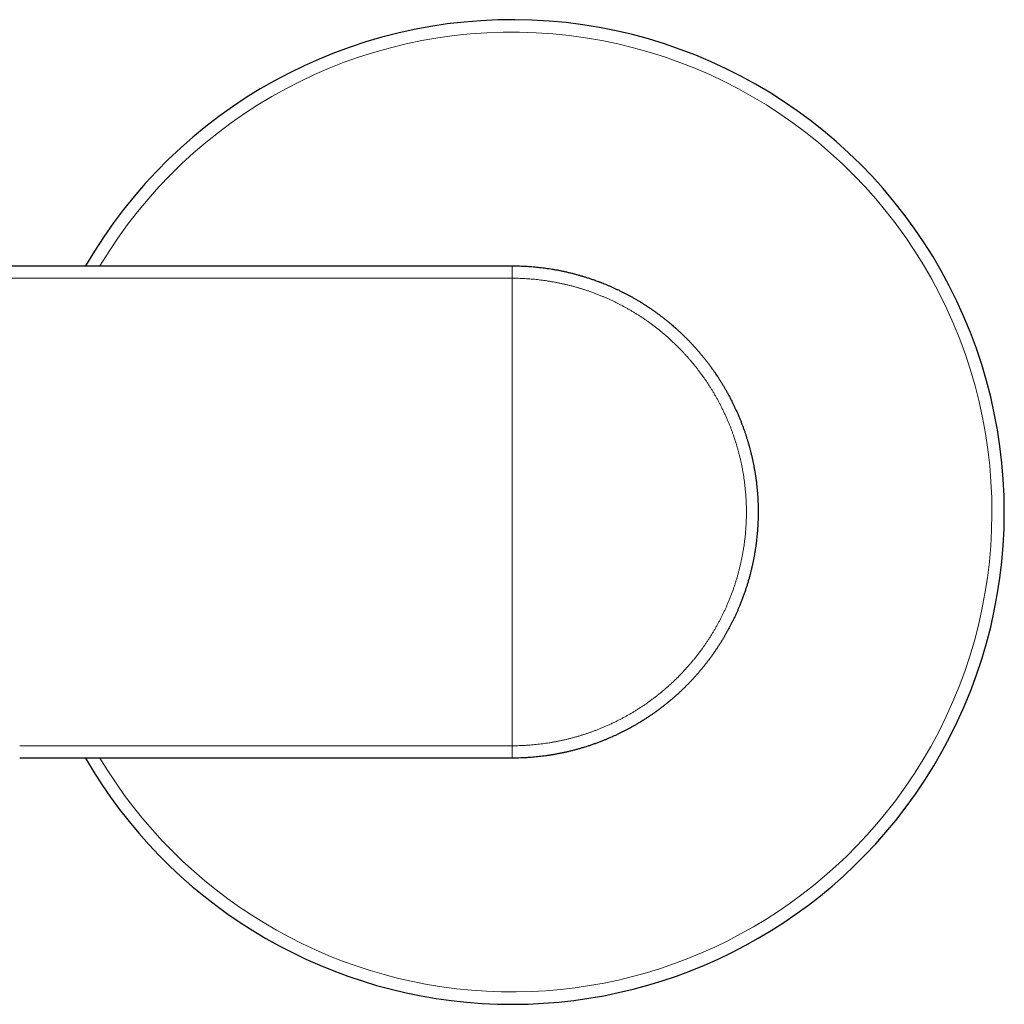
# Model space of a CAD drawing. Header units: millimetres. Extents: x 8 to 760, y 12 to 454.
# Tile 72 of 110: x 432 to 502, y 384 to 454. Entities that reach past the tile are written whole.
import ezdxf

# ---------------------------------------------------------------- set-up
doc = ezdxf.new("R2010")
doc.units = ezdxf.units.MM

msp = doc.modelspace()

# ---------------------------------------------------------------- linework, layer by layer
at = {"color": 7, "linetype": 'Continuous', "lineweight": 30}
for p, q in [((413.782, 436.996), (467.234, 436.996)), ((467.234, 401.996), (432.234, 401.996))]:
    msp.add_line(p, q, dxfattribs=at)
at = {"color": 8, "linetype": 'Continuous', "lineweight": 0}
for p, q in [((414.635, 436.115), (467.234, 436.115)), ((467.234, 402.877), (432.234, 402.877))]:
    msp.add_line(p, q, dxfattribs=at)
at = {"color": 7, "linetype": 'Continuous', "lineweight": 30}
for start, end in [(323.01988, 149.99958), (210.00061, 323.01988)]:
    msp.add_arc((467.234, 419.496), 35, start, end, dxfattribs=at)
at = {"color": 8, "linetype": 'Continuous', "lineweight": 0}
for start, end in [(323.01988, 149.14391), (210.85613, 323.01988)]:
    msp.add_arc((467.234, 419.496), 34.121, start, end, dxfattribs=at)
at = {"color": 7, "linetype": 'Continuous', "lineweight": 30}
for points, knots in [([(467.234, 436.996), (467.306, 436.996), (467.451, 436.995), (467.668, 436.991), (467.887, 436.985), (468.106, 436.975), (468.325, 436.963), (468.543, 436.948), (468.76, 436.93), (468.979, 436.909), (469.199, 436.886), (469.421, 436.859), (469.646, 436.83), (469.871, 436.797), (470.096, 436.761), (470.322, 436.722), (470.548, 436.68), (470.775, 436.635), (471.002, 436.586), (471.229, 436.535), (471.456, 436.48), (471.684, 436.422), (471.912, 436.36), (472.139, 436.295), (472.369, 436.226), (472.601, 436.154), (472.834, 436.077), (473.041, 436.005), (473.221, 435.94), (473.335, 435.898), (473.409, 435.87), (473.444, 435.857), (473.478, 435.844), (473.513, 435.831), (473.547, 435.818), (473.582, 435.804), (473.665, 435.772), (473.798, 435.719), (473.981, 435.644), (474.167, 435.565), (474.357, 435.481), (474.55, 435.394), (474.746, 435.303), (474.944, 435.207), (475.139, 435.109), (475.329, 435.012), (475.515, 434.914), (475.702, 434.811), (475.892, 434.705), (476.083, 434.595), (476.276, 434.48), (476.462, 434.366), (476.642, 434.253), (476.814, 434.141), (476.988, 434.026), (477.162, 433.908), (477.338, 433.785), (477.514, 433.659), (477.691, 433.529), (477.861, 433.401), (478.024, 433.274), (478.181, 433.15), (478.338, 433.022), (478.489, 432.897), (478.634, 432.774), (478.735, 432.686), (478.799, 432.63), (478.826, 432.606), (478.853, 432.582), (478.881, 432.558), (478.908, 432.533), (478.935, 432.509), (478.962, 432.484), (479.039, 432.415), (479.164, 432.3), (479.334, 432.139), (479.5, 431.978), (479.662, 431.818), (479.819, 431.657), (479.972, 431.496), (480.126, 431.331), (480.28, 431.161), (480.434, 430.986), (480.584, 430.812), (480.729, 430.639), (480.869, 430.467), (481.004, 430.296), (481.136, 430.127), (481.263, 429.959), (481.385, 429.792), (481.503, 429.628), (481.616, 429.467), (481.725, 429.308), (481.829, 429.152), (481.94, 428.982), (482.056, 428.801), (482.176, 428.607), (482.29, 428.417), (482.399, 428.23), (482.502, 428.049), (482.599, 427.873), (482.691, 427.702), (482.778, 427.536), (482.87, 427.356), (482.964, 427.165), (483.061, 426.964), (483.141, 426.791), (483.207, 426.646), (483.257, 426.532), (483.291, 426.454), (483.31, 426.411), (483.315, 426.398), (483.321, 426.385), (483.326, 426.372), (483.332, 426.36), (483.366, 426.279), (483.428, 426.131), (483.515, 425.914), (483.599, 425.697), (483.68, 425.48), (483.757, 425.263), (483.83, 425.048), (483.9, 424.834), (483.967, 424.62), (484.032, 424.405), (484.094, 424.188), (484.153, 423.97), (484.209, 423.752), (484.262, 423.534), (484.312, 423.316), (484.36, 423.098), (484.406, 422.873), (484.45, 422.64), (484.492, 422.399), (484.531, 422.158), (484.566, 421.918), (484.598, 421.679), (484.626, 421.441), (484.651, 421.203), (484.673, 420.962), (484.692, 420.718), (484.707, 420.472), (484.719, 420.226), (484.728, 419.982), (484.733, 419.739), (484.734, 419.577), (484.734, 419.496)], [0, 0, 0, 0, 0.0078798, 0.0157936, 0.0237414, 0.0317231, 0.0397389, 0.0476445, 0.0555829, 0.0635541, 0.0715581, 0.0797592, 0.0879945, 0.0962639, 0.1045674, 0.1129051, 0.121277, 0.1296829, 0.1381231, 0.1465974, 0.1551058, 0.1636485, 0.1722252, 0.1808362, 0.1894813, 0.1983925, 0.2073397, 0.216323, 0.2222717, 0.228236, 0.2295772, 0.230919, 0.2322617, 0.2336052, 0.2349495, 0.2362945, 0.2376404, 0.2446799, 0.2518847, 0.2592548, 0.2667903, 0.2744911, 0.2823573, 0.2903888, 0.2985856, 0.3060869, 0.3137216, 0.3214895, 0.3293908, 0.3374254, 0.3455933, 0.3538946, 0.3612675, 0.3687426, 0.3763197, 0.3839989, 0.3917802, 0.3996635, 0.4076489, 0.4157364, 0.4229379, 0.4302184, 0.4375779, 0.4450165, 0.4516278, 0.4583004, 0.4596183, 0.4609385, 0.4622612, 0.4635861, 0.4649135, 0.4662431, 0.4675752, 0.4689096, 0.4775471, 0.4860711, 0.4944816, 0.5027787, 0.5109622, 0.5190323, 0.5269889, 0.5356101, 0.544094, 0.5524406, 0.5606499, 0.5687219, 0.5766566, 0.5844539, 0.592114, 0.5996368, 0.6070222, 0.6141421, 0.6211296, 0.6279847, 0.6347072, 0.6432218, 0.6515139, 0.6595836, 0.6674309, 0.6750558, 0.682328, 0.6893858, 0.6962289, 0.7028576, 0.711362, 0.719485, 0.7272267, 0.7321272, 0.7368617, 0.7408905, 0.7414086, 0.7419245, 0.7424381, 0.7429496, 0.7434588, 0.7439658, 0.7524967, 0.760995, 0.7694608, 0.7778942, 0.7862951, 0.7945143, 0.8027021, 0.8108587, 0.8189839, 0.8272426, 0.8354687, 0.8436622, 0.851823, 0.8599513, 0.8680469, 0.8761099, 0.8850508, 0.8939512, 0.9028112, 0.9116307, 0.9204099, 0.9291486, 0.9378468, 0.9465047, 0.9555314, 0.9645138, 0.9734519, 0.9823456, 0.991195, 1, 1, 1, 1]), ([(484.734, 419.496), (484.734, 419.421), (484.733, 419.269), (484.728, 419.041), (484.721, 418.812), (484.71, 418.583), (484.697, 418.353), (484.681, 418.125), (484.661, 417.897), (484.639, 417.668), (484.613, 417.437), (484.584, 417.203), (484.551, 416.968), (484.515, 416.732), (484.475, 416.495), (484.432, 416.258), (484.386, 416.021), (484.336, 415.783), (484.283, 415.545), (484.225, 415.306), (484.165, 415.068), (484.101, 414.829), (484.033, 414.59), (483.961, 414.352), (483.885, 414.111), (483.805, 413.868), (483.72, 413.623), (483.64, 413.406), (483.569, 413.217), (483.509, 413.063), (483.466, 412.956), (483.442, 412.896), (483.434, 412.878), (483.427, 412.859), (483.419, 412.841), (483.411, 412.822), (483.379, 412.745), (483.321, 412.606), (483.233, 412.404), (483.139, 412.195), (483.046, 411.996), (482.955, 411.808), (482.867, 411.631), (482.775, 411.45), (482.682, 411.273), (482.588, 411.099), (482.494, 410.929), (482.396, 410.756), (482.293, 410.581), (482.187, 410.404), (482.076, 410.225), (481.961, 410.043), (481.846, 409.866), (481.731, 409.693), (481.616, 409.525), (481.497, 409.356), (481.375, 409.186), (481.249, 409.015), (481.119, 408.845), (480.987, 408.674), (480.85, 408.503), (480.708, 408.329), (480.561, 408.154), (480.409, 407.977), (480.252, 407.8), (480.09, 407.622), (479.923, 407.444), (479.752, 407.266), (479.582, 407.095), (479.416, 406.932), (479.255, 406.778), (479.094, 406.628), (478.933, 406.481), (478.773, 406.339), (478.612, 406.2), (478.447, 406.06), (478.277, 405.92), (478.103, 405.78), (477.929, 405.644), (477.756, 405.512), (477.584, 405.384), (477.413, 405.26), (477.243, 405.14), (477.074, 405.024), (476.907, 404.912), (476.724, 404.793), (476.527, 404.667), (476.315, 404.536), (476.107, 404.412), (475.905, 404.295), (475.707, 404.184), (475.513, 404.078), (475.321, 403.977), (475.134, 403.88), (474.949, 403.788), (474.767, 403.7), (474.588, 403.616), (474.41, 403.535), (474.22, 403.451), (474.056, 403.38), (473.946, 403.335), (473.906, 403.318), (473.894, 403.313), (473.881, 403.308), (473.869, 403.303), (473.857, 403.298), (473.771, 403.263), (473.611, 403.199), (473.377, 403.109), (473.142, 403.023), (472.907, 402.941), (472.673, 402.862), (472.441, 402.788), (472.21, 402.718), (471.979, 402.651), (471.746, 402.587), (471.512, 402.527), (471.276, 402.469), (471.041, 402.415), (470.806, 402.364), (470.571, 402.317), (470.337, 402.273), (470.103, 402.232), (469.87, 402.195), (469.637, 402.161), (469.404, 402.131), (469.173, 402.103), (468.942, 402.079), (468.711, 402.058), (468.474, 402.04), (468.23, 402.024), (467.979, 402.012), (467.73, 402.003), (467.482, 401.997), (467.316, 401.997), (467.234, 401.996)], [0, 0, 0, 0, 0.0082506, 0.0165393, 0.0248661, 0.0332309, 0.0416338, 0.0499237, 0.0582503, 0.0666137, 0.0750138, 0.0836232, 0.0922709, 0.1009568, 0.109681, 0.1184435, 0.1272442, 0.1360832, 0.1449605, 0.153876, 0.1628299, 0.171822, 0.1808524, 0.1899211, 0.1990281, 0.2084178, 0.2178478, 0.2273182, 0.2335908, 0.239881, 0.245431, 0.2461588, 0.2468868, 0.247615, 0.2483435, 0.2490722, 0.2498012, 0.2575122, 0.2655305, 0.2738562, 0.2824892, 0.289488, 0.2966765, 0.3040548, 0.3116228, 0.3185403, 0.3256092, 0.3328292, 0.3402006, 0.3477232, 0.3553971, 0.3632223, 0.3711987, 0.3784741, 0.385871, 0.3933893, 0.401029, 0.4087902, 0.4165311, 0.424389, 0.4323641, 0.4404564, 0.4488346, 0.4573347, 0.4659568, 0.4747009, 0.483567, 0.4925551, 0.5016651, 0.5098661, 0.51797, 0.5259769, 0.5338868, 0.5416997, 0.5494156, 0.5570345, 0.5653032, 0.5734545, 0.5814884, 0.589405, 0.5972041, 0.6048859, 0.6124503, 0.6198973, 0.627227, 0.6344392, 0.6437063, 0.6527721, 0.6616365, 0.6700773, 0.678327, 0.6863858, 0.6942536, 0.7019305, 0.7094164, 0.7167113, 0.724002, 0.7310915, 0.7379797, 0.7467639, 0.7505178, 0.7510044, 0.7514898, 0.751974, 0.7524571, 0.752939, 0.7534197, 0.7625857, 0.7717149, 0.7808073, 0.7898629, 0.7988817, 0.8077036, 0.81649, 0.8252409, 0.8339563, 0.842813, 0.8516328, 0.8604156, 0.8691614, 0.8778703, 0.8865423, 0.8951774, 0.9037755, 0.9123367, 0.9208609, 0.9293482, 0.9377986, 0.9462121, 0.9545887, 0.9637603, 0.9728872, 0.9819694, 0.991007, 1, 1, 1, 1])]:
    msp.add_open_spline(points, degree=3, knots=knots, dxfattribs=at)
at = {"color": 8, "linetype": 'Continuous', "lineweight": 0}
for points, knots in [([(467.234, 436.996), (467.234, 436.996), (467.234, 436.996), (467.234, 436.996), (467.234, 436.995), (467.234, 436.994), (467.234, 436.993), (467.234, 436.992), (467.234, 436.991), (467.234, 436.989), (467.234, 436.987), (467.234, 436.985), (467.234, 436.983), (467.234, 436.98), (467.234, 436.978), (467.234, 436.975), (467.234, 436.972), (467.234, 436.969), (467.234, 436.965), (467.234, 436.961), (467.234, 436.957), (467.234, 436.953), (467.234, 436.949), (467.234, 436.945), (467.234, 436.94), (467.234, 436.936), (467.234, 436.931), (467.234, 436.926), (467.234, 436.922), (467.234, 436.917), (467.234, 436.911), (467.234, 436.906), (467.234, 436.901), (467.234, 436.895), (467.234, 436.889), (467.234, 436.883), (467.234, 436.877), (467.234, 436.871), (467.234, 436.864), (467.234, 436.858), (467.234, 436.851), (467.234, 436.844), (467.234, 436.837), (467.234, 436.829), (467.234, 436.822), (467.234, 436.814), (467.234, 436.807), (467.234, 436.799), (467.234, 436.791), (467.234, 436.782), (467.234, 436.773), (467.234, 436.763), (467.234, 436.754), (467.234, 436.744), (467.234, 436.735), (467.234, 436.726), (467.234, 436.717), (467.234, 436.708), (467.234, 436.698), (467.234, 436.689), (467.234, 436.679), (467.234, 436.67), (467.234, 436.66), (467.234, 436.65), (467.234, 436.64), (467.234, 436.63), (467.234, 436.619), (467.234, 436.609), (467.234, 436.598), (467.234, 436.588), (467.234, 436.577), (467.234, 436.566), (467.234, 436.556), (467.234, 436.545), (467.234, 436.534), (467.234, 436.523), (467.234, 436.511), (467.234, 436.499), (467.234, 436.487), (467.234, 436.474), (467.234, 436.462), (467.234, 436.449), (467.234, 436.437), (467.234, 436.426), (467.234, 436.414), (467.234, 436.403), (467.234, 436.391), (467.234, 436.379), (467.234, 436.368), (467.234, 436.356), (467.234, 436.344), (467.234, 436.331), (467.234, 436.317), (467.234, 436.303), (467.234, 436.29), (467.234, 436.276), (467.234, 436.262), (467.234, 436.248), (467.234, 436.234), (467.234, 436.22), (467.234, 436.207), (467.234, 436.193), (467.234, 436.178), (467.234, 436.163), (467.234, 436.147), (467.234, 436.131), (467.234, 436.12), (467.234, 436.115)], [0, 0, 0, 0, 0.010245, 0.020553, 0.030924, 0.041356, 0.051846, 0.062395, 0.072999, 0.082768, 0.092581, 0.102439, 0.112339, 0.122281, 0.132263, 0.142286, 0.152347, 0.162446, 0.172581, 0.182753, 0.192959, 0.202613, 0.212296, 0.222008, 0.231747, 0.241513, 0.250394, 0.259296, 0.268217, 0.277158, 0.286118, 0.294935, 0.303769, 0.312619, 0.321484, 0.330545, 0.339621, 0.348711, 0.357813, 0.366928, 0.376055, 0.385192, 0.394339, 0.403496, 0.412661, 0.421834, 0.431014, 0.440199, 0.449391, 0.459506, 0.469626, 0.479749, 0.489874, 0.5, 0.509186, 0.51837, 0.527554, 0.536734, 0.545912, 0.554921, 0.563926, 0.572926, 0.581919, 0.591089, 0.600251, 0.609404, 0.618547, 0.62768, 0.636802, 0.645912, 0.65501, 0.664094, 0.673163, 0.682218, 0.691258, 0.700281, 0.709287, 0.719174, 0.729038, 0.738879, 0.748695, 0.758487, 0.767347, 0.776185, 0.785, 0.793792, 0.802561, 0.811149, 0.819713, 0.828252, 0.836766, 0.846868, 0.856932, 0.866957, 0.876943, 0.886888, 0.896791, 0.906652, 0.916469, 0.926242, 0.935968, 0.945647, 0.955279, 0.966567, 0.977784, 0.988929, 1, 1, 1, 1]), ([(467.234, 436.115), (467.31, 436.115), (467.463, 436.114), (467.693, 436.109), (467.923, 436.101), (468.152, 436.09), (468.38, 436.076), (468.607, 436.059), (468.831, 436.039), (469.056, 436.016), (469.282, 435.989), (469.509, 435.96), (469.736, 435.927), (469.964, 435.891), (470.191, 435.851), (470.417, 435.809), (470.643, 435.764), (470.868, 435.715), (471.093, 435.664), (471.317, 435.609), (471.54, 435.551), (471.762, 435.49), (471.983, 435.426), (472.203, 435.359), (472.43, 435.287), (472.663, 435.209), (472.902, 435.125), (473.14, 435.037), (473.376, 434.946), (473.603, 434.854), (473.822, 434.762), (474.033, 434.67), (474.242, 434.575), (474.45, 434.477), (474.655, 434.377), (474.858, 434.275), (475.058, 434.171), (475.256, 434.064), (475.455, 433.954), (475.653, 433.84), (475.851, 433.722), (476.047, 433.602), (476.242, 433.48), (476.435, 433.354), (476.626, 433.226), (476.815, 433.095), (477.003, 432.962), (477.188, 432.826), (477.372, 432.688), (477.554, 432.547), (477.734, 432.403), (477.912, 432.257), (478.093, 432.104), (478.279, 431.943), (478.467, 431.774), (478.653, 431.602), (478.836, 431.428), (479.011, 431.256), (479.178, 431.087), (479.337, 430.922), (479.494, 430.754), (479.649, 430.585), (479.8, 430.414), (479.948, 430.242), (480.093, 430.069), (480.236, 429.894), (480.377, 429.717), (480.516, 429.536), (480.654, 429.352), (480.789, 429.166), (480.922, 428.978), (481.052, 428.788), (481.18, 428.597), (481.305, 428.404), (481.427, 428.209), (481.546, 428.013), (481.663, 427.814), (481.777, 427.615), (481.888, 427.414), (481.996, 427.211), (482.105, 427), (482.215, 426.78), (482.324, 426.553), (482.43, 426.323), (482.532, 426.092), (482.628, 425.866), (482.718, 425.647), (482.801, 425.433), (482.882, 425.219), (482.96, 425.003), (483.034, 424.787), (483.105, 424.572), (483.172, 424.357), (483.237, 424.141), (483.299, 423.923), (483.358, 423.703), (483.415, 423.48), (483.469, 423.257), (483.519, 423.033), (483.567, 422.808), (483.611, 422.582), (483.652, 422.356), (483.691, 422.129), (483.725, 421.902), (483.757, 421.674), (483.786, 421.446), (483.811, 421.218), (483.834, 420.989), (483.853, 420.752), (483.87, 420.507), (483.884, 420.255), (483.894, 420.002), (483.899, 419.749), (483.901, 419.504), (483.9, 419.267), (483.895, 419.037), (483.887, 418.808), (483.876, 418.579), (483.861, 418.351), (483.844, 418.125), (483.824, 417.901), (483.801, 417.677), (483.774, 417.451), (483.745, 417.225), (483.712, 416.997), (483.675, 416.77), (483.636, 416.544), (483.593, 416.318), (483.548, 416.093), (483.499, 415.868), (483.447, 415.644), (483.392, 415.421), (483.334, 415.199), (483.273, 414.977), (483.209, 414.756), (483.142, 414.537), (483.069, 414.311), (482.991, 414.078), (482.906, 413.84), (482.818, 413.603), (482.726, 413.368), (482.634, 413.141), (482.542, 412.922), (482.449, 412.712), (482.354, 412.504), (482.256, 412.297), (482.155, 412.092), (482.053, 411.89), (481.948, 411.69), (481.841, 411.492), (481.73, 411.294), (481.616, 411.097), (481.498, 410.899), (481.377, 410.704), (481.254, 410.509), (481.128, 410.317), (480.999, 410.126), (480.868, 409.938), (480.734, 409.751), (480.598, 409.565), (480.459, 409.382), (480.318, 409.201), (480.174, 409.021), (480.027, 408.844), (479.873, 408.663), (479.712, 408.478), (479.542, 408.29), (479.37, 408.105), (479.195, 407.922), (479.022, 407.747), (478.853, 407.581), (478.687, 407.422), (478.519, 407.266), (478.349, 407.112), (478.178, 406.961), (478.005, 406.813), (477.832, 406.669), (477.657, 406.527), (477.479, 406.387), (477.297, 406.248), (477.113, 406.11), (476.926, 405.975), (476.738, 405.843), (476.548, 405.714), (476.356, 405.587), (476.162, 405.462), (475.967, 405.341), (475.77, 405.222), (475.572, 405.105), (475.371, 404.992), (475.17, 404.881), (474.966, 404.773), (474.755, 404.665), (474.535, 404.556), (474.306, 404.447), (474.076, 404.342), (473.844, 404.24), (473.618, 404.144), (473.398, 404.055), (473.184, 403.972), (472.968, 403.892), (472.752, 403.814), (472.536, 403.741), (472.32, 403.67), (472.105, 403.603), (471.888, 403.538), (471.67, 403.477), (471.449, 403.417), (471.225, 403.361), (471.001, 403.307), (470.776, 403.257), (470.551, 403.21), (470.325, 403.166), (470.098, 403.125), (469.871, 403.087), (469.643, 403.052), (469.415, 403.02), (469.187, 402.992), (468.958, 402.966), (468.728, 402.944), (468.491, 402.924), (468.246, 402.908), (467.993, 402.894), (467.74, 402.885), (467.487, 402.879), (467.318, 402.878), (467.234, 402.877)], [0, 0, 0, 0, 0.004391, 0.008783, 0.013176, 0.017569, 0.021963, 0.026279, 0.030595, 0.034911, 0.039228, 0.043633, 0.048039, 0.052444, 0.056849, 0.061255, 0.06566, 0.070066, 0.074471, 0.078876, 0.083281, 0.087686, 0.092091, 0.096495, 0.1009, 0.105744, 0.110588, 0.115432, 0.120276, 0.12512, 0.129513, 0.133906, 0.138299, 0.142691, 0.147084, 0.151398, 0.155712, 0.160025, 0.164339, 0.16874, 0.173141, 0.177542, 0.181944, 0.186345, 0.190746, 0.195147, 0.199547, 0.203948, 0.208349, 0.21275, 0.217151, 0.221552, 0.225953, 0.230794, 0.235635, 0.240477, 0.245318, 0.250159, 0.254551, 0.258943, 0.263334, 0.267725, 0.272117, 0.276429, 0.280742, 0.285054, 0.289366, 0.293766, 0.298165, 0.302564, 0.306963, 0.311362, 0.31576, 0.320158, 0.324556, 0.328954, 0.333351, 0.337748, 0.342145, 0.346541, 0.350937, 0.355773, 0.360608, 0.365444, 0.370279, 0.375113, 0.379499, 0.383885, 0.38827, 0.392656, 0.397041, 0.401348, 0.405655, 0.409963, 0.41427, 0.418665, 0.42306, 0.427456, 0.431851, 0.436247, 0.440643, 0.445039, 0.449435, 0.453831, 0.458228, 0.462624, 0.467021, 0.471418, 0.475815, 0.480652, 0.485489, 0.490326, 0.495163, 0.5, 0.504388, 0.508776, 0.513163, 0.517551, 0.521939, 0.526248, 0.530557, 0.534866, 0.539174, 0.543571, 0.547967, 0.552364, 0.55676, 0.561155, 0.565551, 0.569947, 0.574342, 0.578738, 0.583133, 0.587528, 0.591923, 0.596318, 0.600714, 0.605548, 0.610383, 0.615217, 0.620052, 0.624887, 0.629272, 0.633658, 0.638044, 0.64243, 0.646817, 0.651125, 0.655433, 0.659742, 0.664051, 0.668448, 0.672845, 0.677243, 0.681641, 0.686039, 0.690437, 0.694836, 0.699235, 0.703635, 0.708034, 0.712434, 0.716834, 0.721234, 0.725635, 0.730476, 0.735317, 0.740158, 0.744999, 0.749841, 0.754232, 0.758624, 0.763015, 0.767407, 0.771798, 0.776111, 0.780424, 0.784737, 0.78905, 0.793451, 0.797852, 0.802253, 0.806654, 0.811055, 0.815456, 0.819857, 0.824258, 0.828659, 0.833061, 0.837462, 0.841863, 0.846265, 0.850667, 0.855509, 0.860352, 0.865194, 0.870037, 0.87488, 0.879274, 0.883668, 0.888062, 0.892456, 0.89685, 0.901166, 0.905483, 0.909799, 0.914116, 0.918521, 0.922926, 0.927331, 0.931737, 0.936142, 0.940547, 0.944953, 0.949358, 0.953764, 0.958169, 0.962574, 0.966979, 0.971383, 0.975787, 0.980631, 0.985475, 0.990317, 0.995159, 1, 1, 1, 1]), ([(467.234, 402.877), (467.234, 403.265), (467.234, 404.04), (467.234, 405.203), (467.234, 406.368), (467.234, 407.533), (467.234, 408.693), (467.234, 409.846), (467.234, 410.993), (467.234, 412.14), (467.234, 413.296), (467.234, 414.46), (467.234, 415.632), (467.234, 416.804), (467.234, 417.977), (467.234, 419.15), (467.234, 420.322), (467.234, 421.495), (467.234, 422.668), (467.234, 423.84), (467.234, 425.012), (467.234, 426.184), (467.234, 427.355), (467.234, 428.525), (467.234, 429.663), (467.234, 430.767), (467.234, 431.838), (467.234, 432.909), (467.234, 433.978), (467.234, 435.047), (467.234, 435.759), (467.234, 436.115)], [0, 0, 0, 0, 0.035123, 0.070245, 0.105368, 0.140491, 0.175614, 0.21011, 0.244606, 0.279102, 0.313598, 0.348798, 0.383999, 0.419199, 0.454399, 0.4896, 0.5248, 0.560001, 0.595201, 0.630401, 0.665602, 0.700802, 0.736002, 0.771202, 0.806402, 0.838668, 0.870935, 0.903201, 0.935467, 0.967734, 1, 1, 1, 1]), ([(467.234, 401.996), (467.234, 401.996), (467.234, 401.996), (467.234, 401.997), (467.234, 401.997), (467.234, 401.998), (467.234, 401.999), (467.234, 402), (467.234, 402.002), (467.234, 402.004), (467.234, 402.005), (467.234, 402.007), (467.234, 402.01), (467.234, 402.012), (467.234, 402.015), (467.234, 402.017), (467.234, 402.021), (467.234, 402.024), (467.234, 402.027), (467.234, 402.031), (467.234, 402.035), (467.234, 402.039), (467.234, 402.043), (467.234, 402.048), (467.234, 402.052), (467.234, 402.057), (467.234, 402.061), (467.234, 402.066), (467.234, 402.071), (467.234, 402.076), (467.234, 402.081), (467.234, 402.086), (467.234, 402.092), (467.234, 402.097), (467.234, 402.103), (467.234, 402.109), (467.234, 402.115), (467.234, 402.122), (467.234, 402.128), (467.234, 402.135), (467.234, 402.142), (467.234, 402.149), (467.234, 402.156), (467.234, 402.163), (467.234, 402.17), (467.234, 402.178), (467.234, 402.186), (467.234, 402.194), (467.234, 402.202), (467.234, 402.211), (467.234, 402.22), (467.234, 402.229), (467.234, 402.239), (467.234, 402.248), (467.234, 402.257), (467.234, 402.266), (467.234, 402.276), (467.234, 402.285), (467.234, 402.294), (467.234, 402.304), (467.234, 402.313), (467.234, 402.323), (467.234, 402.332), (467.234, 402.342), (467.234, 402.353), (467.234, 402.363), (467.234, 402.373), (467.234, 402.383), (467.234, 402.394), (467.234, 402.405), (467.234, 402.415), (467.234, 402.426), (467.234, 402.437), (467.234, 402.448), (467.234, 402.459), (467.234, 402.47), (467.234, 402.481), (467.234, 402.493), (467.234, 402.506), (467.234, 402.518), (467.234, 402.531), (467.234, 402.543), (467.234, 402.555), (467.234, 402.567), (467.234, 402.578), (467.234, 402.59), (467.234, 402.601), (467.234, 402.613), (467.234, 402.625), (467.234, 402.636), (467.234, 402.648), (467.234, 402.661), (467.234, 402.675), (467.234, 402.689), (467.234, 402.703), (467.234, 402.717), (467.234, 402.731), (467.234, 402.744), (467.234, 402.758), (467.234, 402.772), (467.234, 402.786), (467.234, 402.8), (467.234, 402.814), (467.234, 402.829), (467.234, 402.846), (467.234, 402.862), (467.234, 402.872), (467.234, 402.877)], [0, 0, 0, 0, 0.010245, 0.020553, 0.030924, 0.041356, 0.051846, 0.062395, 0.072999, 0.082768, 0.092581, 0.102439, 0.112339, 0.122281, 0.132263, 0.142286, 0.152347, 0.162446, 0.172581, 0.182753, 0.192959, 0.202613, 0.212296, 0.222008, 0.231747, 0.241513, 0.250394, 0.259296, 0.268217, 0.277158, 0.286118, 0.294935, 0.303769, 0.312619, 0.321484, 0.330545, 0.339621, 0.348711, 0.357813, 0.366928, 0.376055, 0.385192, 0.394339, 0.403496, 0.412661, 0.421834, 0.431014, 0.440199, 0.449391, 0.459506, 0.469626, 0.479749, 0.489874, 0.5, 0.509186, 0.51837, 0.527554, 0.536734, 0.545912, 0.554921, 0.563926, 0.572926, 0.581919, 0.591089, 0.600251, 0.609404, 0.618547, 0.62768, 0.636802, 0.645912, 0.65501, 0.664094, 0.673163, 0.682218, 0.691258, 0.700281, 0.709287, 0.719174, 0.729038, 0.738879, 0.748695, 0.758487, 0.767347, 0.776185, 0.785, 0.793792, 0.802561, 0.811149, 0.819713, 0.828252, 0.836766, 0.846868, 0.856932, 0.866957, 0.876943, 0.886888, 0.896791, 0.906652, 0.916469, 0.926242, 0.935968, 0.945647, 0.955279, 0.966567, 0.977784, 0.988929, 1, 1, 1, 1])]:
    msp.add_open_spline(points, degree=3, knots=knots, dxfattribs=at)

doc.saveas('drawing.dxf')
